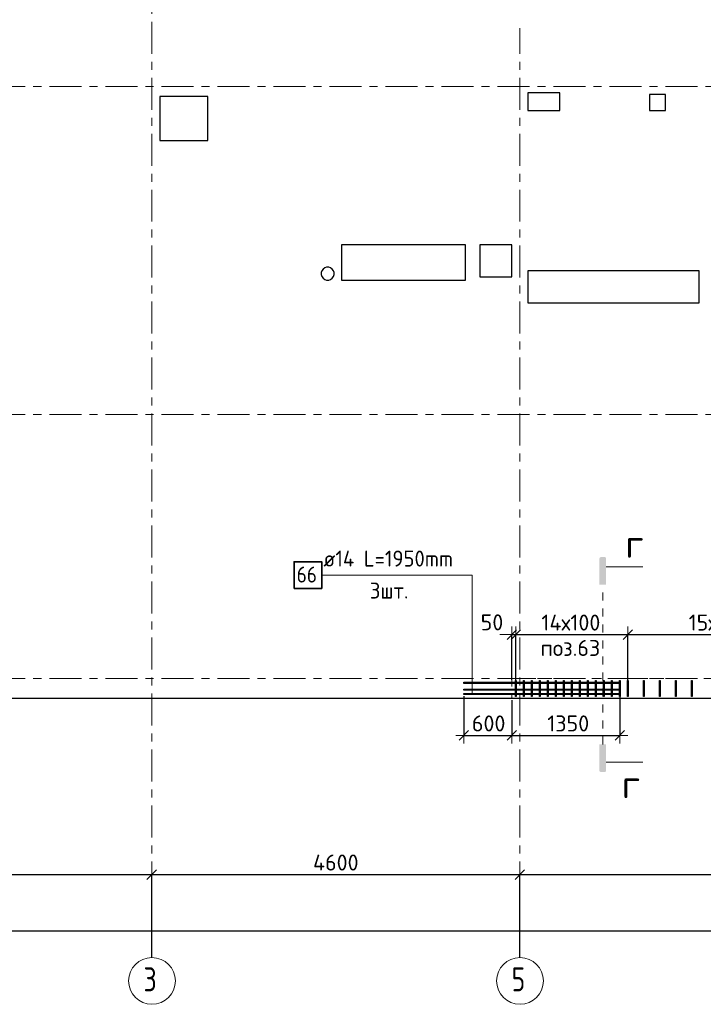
# Model space of a CAD drawing. Header units: metres. Extents: x -38 to 97, y -15 to 21.
# Tile 2 of 230: x 7.5 to 16.04, y -4.07 to 8.23. Entities that reach past the tile are written whole.
import ezdxf

# ---------------------------------------------------------------- set-up
doc = ezdxf.new("R2010")
doc.units = ezdxf.units.M
doc.header["$PDMODE"] = 65
for name, pattern in [('______11', [0.5, 0.4, -0.05, 0, -0.05]), ('______2', [0.0405, 0.03, -0.0105]), ('______3', [0.075, 0.06, -0.015]), ('______5', [1.1, 0.8, -0.1, 0.1, -0.1]), ('______9', [0.015, 0, -0.015])]:
    doc.linetypes.add(name, pattern=pattern)
for name, color, linetype, lineweight in [('XR$2$Осевая линия (1)', 7, '______5', 13), ('XR$2$Размерная линия (1)', 7, 'Continuous', 13), ('XR$5$Арм.стержн. Доп. арматура', 180, 'Continuous', 35), ('XR$5$Арм.стержн. Хомут', 240, 'Continuous', 35), ('XR$5$Балка (1)', 7, '______3', 13), ('XR$5$Перекрытие (1)', 7, 'Continuous', 35), ('XR$5$Размерная линия (1)', 7, 'Continuous', 13), ('XR$5$Текст_ общее_1', 7, 'Continuous', 13)]:
    doc.layers.add(name, color=color, linetype=linetype, lineweight=lineweight)
doc.styles.add('ISOCPEUR', font='txt')
doc.dimstyles.new('DIMSTYLE_3', dxfattribs={"dimtxt": 0.2, "dimasz": 0.2, "dimexe": 0, "dimexo": 0, "dimgap": 0.1, "dimtad": 2, "dimdec": 0, "dimlfac": 1000, "dimrnd": 5, "dimzin": 12, "dimdsep": 46, "dimtxsty": 'ISOCPEUR', "dimblk1": 'ALL_ML_STRICH', "dimblk2": 'ALL_ML_STRICH', "dimsah": 1, "dimcen": 0, "dimclrd": 7, "dimclre": 256, "dimclrt": 7, "dimadec": 0, "dimazin": 0, "dimtfac": 1, "dimtdec": 0, "dimtix": 1, "dimtmove": 2, "dimatfit": 3, "dimfxl": 0, "dimtzin": 0, "dimlwd": 0, "dimlwe": -3, "dimarcsym": 0})
doc.dimstyles.new('DIMSTYLE_36', dxfattribs={"dimtxt": 0.2, "dimasz": 0.2, "dimexe": 0, "dimexo": 0, "dimgap": 0.1, "dimtad": 2, "dimdec": 0, "dimlfac": 1000, "dimrnd": 5, "dimzin": 12, "dimdsep": 46, "dimtxsty": 'ISOCPEUR', "dimblk1": 'ALL_ML_STRICH', "dimblk2": 'ALL_ML_STRICH', "dimsah": 1, "dimcen": 0, "dimclrd": 7, "dimclre": 256, "dimclrt": 7, "dimadec": 0, "dimazin": 0, "dimtfac": 1, "dimtdec": 0, "dimtix": 1, "dimtmove": 2, "dimatfit": 3, "dimfxl": 0, "dimtvp": 1.2, "dimtzin": 0, "dimlwd": 0, "dimlwe": -3, "dimarcsym": 0})

# ---------------------------------------------------------------- blocks, each defined once
blk = doc.blocks.new('ALL_ML_STRICH')
at = {"color": 0, "linetype": 'ByBlock', "lineweight": -2}
for p, q in [((-1, 0), (0.5, 0)), ((-0.3, -0.3), (0.3, 0.3)), ((0, -0.5), (0, 0.5))]:
    blk.add_line(p, q, dxfattribs=at)
blk = doc.blocks.new('*D12')
at = {"layer": 'DEFPOINTS', "color": 7, "linetype": 'Continuous', "lineweight": 13, "transparency": 33554687}
for p in [(0.5, -3.103), (0.5, -3.156), (61.6, -3.14)]:
    blk.add_point(p, dxfattribs=at)
at = {"layer": 'XR$2$Размерная линия (1)', "color": 9, "linetype": 'Continuous', "lineweight": -2, "true_color": 0xc7c7c7, "transparency": 33554687}
for p, q in [((0.5, -3.123), (0.5, -3.156)), ((61.6, -3.156), (61.6, -3.156))]:
    blk.add_line(p, q, dxfattribs=at)
at = {"layer": 'XR$2$Размерная линия (1)', "color": 7, "linetype": 'Continuous', "lineweight": -2, "transparency": 33554687}
blk.add_line((0.5, -3.156), (61.6, -3.156), dxfattribs=at)
at = {"layer": 'XR$2$Размерная линия (1)', "color": 7, "linetype": 'Continuous', "lineweight": 13, "transparency": 33554687, "xscale": 0.2, "yscale": 0.2, "zscale": 0.2, "rotation": 180}
blk.add_blockref('ALL_ML_STRICH', (0.5, -3.156), dxfattribs=at)
at = {"layer": 'XR$2$Размерная линия (1)', "color": 7, "linetype": 'Continuous', "lineweight": 13, "transparency": 33554687, "xscale": 0.2, "yscale": 0.2, "zscale": 0.2}
blk.add_blockref('ALL_ML_STRICH', (61.6, -3.156), dxfattribs=at)
at = {"layer": 'XR$2$Размерная линия (1)', "color": 7, "linetype": 'Continuous', "lineweight": 13, "transparency": 33554687, "insert": (31.1, -3.006), "char_height": 0.2, "width": 1, "attachment_point": 5, "style": 'ISOCPEUR'}
blk.add_mtext('\\A1;{61100}', dxfattribs=at)
blk = doc.blocks.new('*D14')
at = {"layer": 'DEFPOINTS', "color": 7, "linetype": 'Continuous', "lineweight": 13, "transparency": 33554687}
for p in [(4.5, -2.452), (4.5, -3.513), (9.15, -3.513)]:
    blk.add_point(p, dxfattribs=at)
at = {"layer": 'XR$2$Размерная линия (1)', "color": 9, "linetype": 'Continuous', "lineweight": -2, "true_color": 0xc7c7c7, "transparency": 33554687}
for p, q in [((4.5, -3.493), (4.5, -2.452)), ((9.15, -3.493), (9.15, -2.452))]:
    blk.add_line(p, q, dxfattribs=at)
at = {"layer": 'XR$2$Размерная линия (1)', "color": 7, "linetype": 'Continuous', "lineweight": -2, "transparency": 33554687}
blk.add_line((4.5, -2.452), (9.15, -2.452), dxfattribs=at)
at = {"layer": 'XR$2$Размерная линия (1)', "color": 7, "linetype": 'Continuous', "lineweight": 13, "transparency": 33554687, "xscale": 0.2, "yscale": 0.2, "zscale": 0.2, "rotation": 180}
blk.add_blockref('ALL_ML_STRICH', (4.5, -2.452), dxfattribs=at)
at = {"layer": 'XR$2$Размерная линия (1)', "color": 7, "linetype": 'Continuous', "lineweight": 13, "transparency": 33554687, "xscale": 0.2, "yscale": 0.2, "zscale": 0.2}
blk.add_blockref('ALL_ML_STRICH', (9.15, -2.452), dxfattribs=at)
at = {"layer": 'XR$2$Размерная линия (1)', "color": 7, "linetype": 'Continuous', "lineweight": 13, "transparency": 33554687, "insert": (6.825, -2.302), "char_height": 0.2, "width": 0.8, "attachment_point": 5, "style": 'ISOCPEUR'}
blk.add_mtext('\\A1;{4650}', dxfattribs=at)
blk = doc.blocks.new('*D15')
at = {"layer": 'DEFPOINTS', "color": 7, "linetype": 'Continuous', "lineweight": 13, "transparency": 33554687}
for p in [(9.15, -2.452), (9.15, -3.513), (13.75, -3.513)]:
    blk.add_point(p, dxfattribs=at)
at = {"layer": 'XR$2$Размерная линия (1)', "color": 9, "linetype": 'Continuous', "lineweight": -2, "true_color": 0xc7c7c7, "transparency": 33554687}
for p, q in [((9.15, -3.493), (9.15, -2.452)), ((13.75, -3.493), (13.75, -2.452))]:
    blk.add_line(p, q, dxfattribs=at)
at = {"layer": 'XR$2$Размерная линия (1)', "color": 7, "linetype": 'Continuous', "lineweight": -2, "transparency": 33554687}
blk.add_line((9.15, -2.452), (13.75, -2.452), dxfattribs=at)
at = {"layer": 'XR$2$Размерная линия (1)', "color": 7, "linetype": 'Continuous', "lineweight": 13, "transparency": 33554687, "xscale": 0.2, "yscale": 0.2, "zscale": 0.2, "rotation": 180}
blk.add_blockref('ALL_ML_STRICH', (9.15, -2.452), dxfattribs=at)
at = {"layer": 'XR$2$Размерная линия (1)', "color": 7, "linetype": 'Continuous', "lineweight": 13, "transparency": 33554687, "xscale": 0.2, "yscale": 0.2, "zscale": 0.2}
blk.add_blockref('ALL_ML_STRICH', (13.75, -2.452), dxfattribs=at)
at = {"layer": 'XR$2$Размерная линия (1)', "color": 7, "linetype": 'Continuous', "lineweight": 13, "transparency": 33554687, "insert": (11.45, -2.302), "char_height": 0.2, "width": 0.8, "attachment_point": 5, "style": 'ISOCPEUR'}
blk.add_mtext('\\A1;{4600}', dxfattribs=at)
blk = doc.blocks.new('*D16')
at = {"layer": 'DEFPOINTS', "color": 7, "linetype": 'Continuous', "lineweight": 13, "transparency": 33554687}
for p in [(13.75, -2.452), (13.75, -3.513), (19.45, -3.607)]:
    blk.add_point(p, dxfattribs=at)
at = {"layer": 'XR$2$Размерная линия (1)', "color": 9, "linetype": 'Continuous', "lineweight": -2, "true_color": 0xc7c7c7, "transparency": 33554687}
for p, q in [((13.75, -3.493), (13.75, -2.452)), ((19.45, -3.587), (19.45, -2.452))]:
    blk.add_line(p, q, dxfattribs=at)
at = {"layer": 'XR$2$Размерная линия (1)', "color": 7, "linetype": 'Continuous', "lineweight": -2, "transparency": 33554687}
blk.add_line((13.75, -2.452), (19.45, -2.452), dxfattribs=at)
at = {"layer": 'XR$2$Размерная линия (1)', "color": 7, "linetype": 'Continuous', "lineweight": 13, "transparency": 33554687, "xscale": 0.2, "yscale": 0.2, "zscale": 0.2, "rotation": 180}
blk.add_blockref('ALL_ML_STRICH', (13.75, -2.452), dxfattribs=at)
at = {"layer": 'XR$2$Размерная линия (1)', "color": 7, "linetype": 'Continuous', "lineweight": 13, "transparency": 33554687, "xscale": 0.2, "yscale": 0.2, "zscale": 0.2}
blk.add_blockref('ALL_ML_STRICH', (19.45, -2.452), dxfattribs=at)
at = {"layer": 'XR$2$Размерная линия (1)', "color": 7, "linetype": 'Continuous', "lineweight": 13, "transparency": 33554687, "insert": (16.61, -2.302), "char_height": 0.2, "width": 0.8, "attachment_point": 5, "style": 'ISOCPEUR'}
blk.add_mtext('\\A1;{5700}', dxfattribs=at)
blk = doc.blocks.new('*D598')
at = {"layer": 'DEFPOINTS', "color": 7, "linetype": 'Continuous', "lineweight": 13, "transparency": 33554687}
for p in [(13.05, -0.202), (13.65, -0.25), (13.05, -0.713)]:
    blk.add_point(p, dxfattribs=at)
at = {"layer": 'XR$5$Размерная линия (1)', "color": 9, "linetype": 'Continuous', "lineweight": -2, "true_color": 0xc7c7c7, "transparency": 33554687}
for p, q in [((13.05, -0.222), (13.05, -0.713)), ((13.65, -0.27), (13.65, -0.713))]:
    blk.add_line(p, q, dxfattribs=at)
at = {"layer": 'XR$5$Размерная линия (1)', "color": 7, "linetype": 'Continuous', "lineweight": -2, "transparency": 33554687}
blk.add_line((13.05, -0.713), (13.65, -0.713), dxfattribs=at)
at = {"layer": 'XR$5$Размерная линия (1)', "color": 7, "linetype": 'Continuous', "lineweight": 13, "transparency": 33554687, "xscale": 0.2, "yscale": 0.2, "zscale": 0.2, "rotation": 180}
blk.add_blockref('ALL_ML_STRICH', (13.05, -0.713), dxfattribs=at)
at = {"layer": 'XR$5$Размерная линия (1)', "color": 7, "linetype": 'Continuous', "lineweight": 13, "transparency": 33554687, "xscale": 0.2, "yscale": 0.2, "zscale": 0.2}
blk.add_blockref('ALL_ML_STRICH', (13.65, -0.713), dxfattribs=at)
at = {"layer": 'XR$5$Размерная линия (1)', "color": 7, "linetype": 'Continuous', "lineweight": 13, "transparency": 33554687, "insert": (13.36, -0.563), "char_height": 0.2, "width": 0.6, "attachment_point": 5, "style": 'ISOCPEUR'}
blk.add_mtext('\\A1;{600}', dxfattribs=at)
blk = doc.blocks.new('*D599')
at = {"layer": 'DEFPOINTS', "color": 7, "linetype": 'Continuous', "lineweight": 13, "transparency": 33554687}
for p in [(15, -0.202), (13.65, -0.25), (13.65, -0.713)]:
    blk.add_point(p, dxfattribs=at)
at = {"layer": 'XR$5$Размерная линия (1)', "color": 9, "linetype": 'Continuous', "lineweight": -2, "true_color": 0xc7c7c7, "transparency": 33554687}
for p, q in [((15, -0.222), (15, -0.713)), ((13.65, -0.27), (13.65, -0.713))]:
    blk.add_line(p, q, dxfattribs=at)
at = {"layer": 'XR$5$Размерная линия (1)', "color": 7, "linetype": 'Continuous', "lineweight": -2, "transparency": 33554687}
blk.add_line((13.65, -0.713), (15, -0.713), dxfattribs=at)
at = {"layer": 'XR$5$Размерная линия (1)', "color": 7, "linetype": 'Continuous', "lineweight": 13, "transparency": 33554687, "xscale": 0.2, "yscale": 0.2, "zscale": 0.2, "rotation": 180}
blk.add_blockref('ALL_ML_STRICH', (13.65, -0.713), dxfattribs=at)
at = {"layer": 'XR$5$Размерная линия (1)', "color": 7, "linetype": 'Continuous', "lineweight": 13, "transparency": 33554687, "xscale": 0.2, "yscale": 0.2, "zscale": 0.2}
blk.add_blockref('ALL_ML_STRICH', (15, -0.713), dxfattribs=at)
at = {"layer": 'XR$5$Размерная линия (1)', "color": 7, "linetype": 'Continuous', "lineweight": 13, "transparency": 33554687, "insert": (14.355, -0.563), "char_height": 0.2, "width": 0.8, "attachment_point": 5, "style": 'ISOCPEUR'}
blk.add_mtext('\\A1;{1350}', dxfattribs=at)
blk = doc.blocks.new('*D602')
at = {"layer": 'DEFPOINTS', "color": 7, "linetype": 'Continuous', "lineweight": 13, "transparency": 33554687}
for p in [(13.65, 0.548), (13.65, -0.039), (13.7, -0.078)]:
    blk.add_point(p, dxfattribs=at)
at = {"layer": 'XR$5$Размерная линия (1)', "color": 9, "linetype": 'Continuous', "lineweight": -2, "true_color": 0xc7c7c7, "transparency": 33554687}
for p, q in [((13.65, -0.019), (13.65, 0.548)), ((13.7, -0.058), (13.7, 0.548))]:
    blk.add_line(p, q, dxfattribs=at)
at = {"layer": 'XR$5$Размерная линия (1)', "color": 7, "linetype": 'Continuous', "lineweight": -2, "transparency": 33554687}
blk.add_line((13.65, 0.548), (13.7, 0.548), dxfattribs=at)
at = {"layer": 'XR$5$Размерная линия (1)', "color": 7, "linetype": 'Continuous', "lineweight": 13, "transparency": 33554687, "xscale": 0.2, "yscale": 0.2, "zscale": 0.2}
blk.add_blockref('ALL_ML_STRICH', (13.7, 0.548), dxfattribs=at)
at = {"layer": 'XR$5$Размерная линия (1)', "color": 7, "linetype": 'Continuous', "lineweight": 13, "transparency": 33554687, "xscale": 0.2, "yscale": 0.2, "zscale": 0.2, "rotation": 180}
blk.add_blockref('ALL_ML_STRICH', (13.65, 0.548), dxfattribs=at)
at = {"layer": 'XR$5$Размерная линия (1)', "color": 7, "linetype": 'Continuous', "lineweight": 13, "transparency": 33554687, "insert": (13.402, 0.701), "char_height": 0.2, "width": 0.4, "attachment_point": 5, "style": 'ISOCPEUR'}
blk.add_mtext('\\A1;{50}', dxfattribs=at)
blk = doc.blocks.new('*D603')
at = {"layer": 'DEFPOINTS', "color": 7, "linetype": 'Continuous', "lineweight": 13, "transparency": 33554687}
for p in [(13.7, 0.548), (13.7, -0.078), (15.1, -0.059)]:
    blk.add_point(p, dxfattribs=at)
at = {"layer": 'XR$5$Размерная линия (1)', "color": 9, "linetype": 'Continuous', "lineweight": -2, "true_color": 0xc7c7c7, "transparency": 33554687}
for p, q in [((13.7, -0.058), (13.7, 0.548)), ((15.1, -0.039), (15.1, 0.548))]:
    blk.add_line(p, q, dxfattribs=at)
at = {"layer": 'XR$5$Размерная линия (1)', "color": 7, "linetype": 'Continuous', "lineweight": -2, "transparency": 33554687}
blk.add_line((13.7, 0.548), (15.1, 0.548), dxfattribs=at)
at = {"layer": 'XR$5$Размерная линия (1)', "color": 7, "linetype": 'Continuous', "lineweight": 13, "transparency": 33554687, "xscale": 0.2, "yscale": 0.2, "zscale": 0.2, "rotation": 180}
blk.add_blockref('ALL_ML_STRICH', (13.7, 0.548), dxfattribs=at)
at = {"layer": 'XR$5$Размерная линия (1)', "color": 7, "linetype": 'Continuous', "lineweight": 13, "transparency": 33554687, "xscale": 0.2, "yscale": 0.2, "zscale": 0.2}
blk.add_blockref('ALL_ML_STRICH', (15.1, 0.548), dxfattribs=at)
at = {"layer": 'XR$5$Размерная линия (1)', "color": 7, "linetype": 'Continuous', "lineweight": 13, "transparency": 33554687, "insert": (14.02, 0.798), "char_height": 0.2, "width": 0.01, "attachment_point": 1, "line_spacing_factor": 0.60241, "style": 'ISOCPEUR'}
blk.add_mtext('14х100', dxfattribs=at)
blk = doc.blocks.new('*D604')
at = {"layer": 'DEFPOINTS', "color": 7, "linetype": 'Continuous', "lineweight": 13, "transparency": 33554687}
for p in [(15.1, 0.548), (15.1, -0.059), (18.1, -0.066)]:
    blk.add_point(p, dxfattribs=at)
at = {"layer": 'XR$5$Размерная линия (1)', "color": 9, "linetype": 'Continuous', "lineweight": -2, "true_color": 0xc7c7c7, "transparency": 33554687}
for p, q in [((15.1, -0.039), (15.1, 0.548)), ((18.1, -0.046), (18.1, 0.548))]:
    blk.add_line(p, q, dxfattribs=at)
at = {"layer": 'XR$5$Размерная линия (1)', "color": 7, "linetype": 'Continuous', "lineweight": -2, "transparency": 33554687}
blk.add_line((15.1, 0.548), (18.1, 0.548), dxfattribs=at)
at = {"layer": 'XR$5$Размерная линия (1)', "color": 7, "linetype": 'Continuous', "lineweight": 13, "transparency": 33554687, "xscale": 0.2, "yscale": 0.2, "zscale": 0.2, "rotation": 180}
blk.add_blockref('ALL_ML_STRICH', (15.1, 0.548), dxfattribs=at)
at = {"layer": 'XR$5$Размерная линия (1)', "color": 7, "linetype": 'Continuous', "lineweight": 13, "transparency": 33554687, "xscale": 0.2, "yscale": 0.2, "zscale": 0.2}
blk.add_blockref('ALL_ML_STRICH', (18.1, 0.548), dxfattribs=at)
at = {"layer": 'XR$5$Размерная линия (1)', "color": 7, "linetype": 'Continuous', "lineweight": 13, "transparency": 33554687, "insert": (15.86, 0.798), "char_height": 0.2, "width": 0.01, "attachment_point": 1, "line_spacing_factor": 0.60241, "style": 'ISOCPEUR'}
blk.add_mtext('15х200=3000', dxfattribs=at)

msp = doc.modelspace()

# ---------------------------------------------------------------- hatches: boundary and pattern name
at = {"linetype": 'Continuous', "lineweight": 25, "true_color": 0x000000, "transparency": 33554687}
for points in [[(14.8285, 1.4992), (14.828, 1.5017), (14.8271, 1.5041), (14.826, 1.5064), (14.8246, 1.5086), (14.8229, 1.5105), (14.821, 1.5122), (14.8189, 1.5136), (14.8166, 1.5147), (14.8141, 1.5155), (14.8116, 1.516), (14.8091, 1.5162), (14.7646, 1.5162), (14.762, 1.516), (14.7595, 1.5155), (14.7571, 1.5147), (14.7548, 1.5136), (14.7527, 1.5122), (14.7508, 1.5105), (14.7491, 1.5086), (14.7476, 1.5064), (14.7465, 1.5041), (14.7457, 1.5017), (14.7452, 1.4992), (14.745, 1.4967), (14.745, 1.1717), (14.8286, 1.1717), (14.8286, 1.4967)], [(14.8285, -1.1538), (14.8286, -1.1512), (14.8286, -0.8262), (14.745, -0.8262), (14.745, -1.1512), (14.7452, -1.1538), (14.7457, -1.1563), (14.7465, -1.1587), (14.7476, -1.161), (14.7491, -1.1631), (14.7508, -1.165), (14.7527, -1.1667), (14.7548, -1.1681), (14.7571, -1.1693), (14.7595, -1.1701), (14.762, -1.1706), (14.7646, -1.1708), (14.8091, -1.1708), (14.8116, -1.1706), (14.8141, -1.1701), (14.8166, -1.1693), (14.8189, -1.1681), (14.821, -1.1667), (14.8229, -1.165), (14.8246, -1.1631), (14.826, -1.161), (14.8271, -1.1587), (14.828, -1.1563)]]:
    msp.add_hatch(color=18, dxfattribs=at).paths.add_polyline_path(points)

# ---------------------------------------------------------------- linework, layer by layer
at = {"color": 7, "linetype": 'Continuous', "lineweight": 13, "transparency": 33554687}
for p, q in [((14.8286, 1.3947), (15.2854, 1.3947)), ((14.8286, -1.0492), (15.2854, -1.0492))]:
    msp.add_line(p, q, dxfattribs=at)
at = {"color": 7, "linetype": '______9', "lineweight": 13, "transparency": 33554687}
msp.add_line((14.7868, -0.8262), (14.7868, 1.1717), dxfattribs=at)
at = {"layer": 'XR$2$Осевая линия (1)', "color": 253, "linetype": '______11', "lineweight": 13, "true_color": 0xa0a0a0, "transparency": 33554687}
for p, q in [((9.15, -3.39), (9.15, 19.78)), ((13.75, -3.39), (13.75, 8.13)), ((-2.63, 7.4), (62.6, 7.4)), ((-2.63, 3.3), (62.6, 3.3)), ((-2.63, 0), (62.6, 0))]:
    msp.add_line(p, q, dxfattribs=at)
at = {"layer": 'XR$2$Осевая линия (1)', "color": 7, "linetype": 'Continuous', "lineweight": 13, "transparency": 33554687}
for centre in [(9.1524, -3.7819), (13.7524, -3.7819)]:
    msp.add_circle(centre, 0.2924, dxfattribs=at)
at = {"layer": 'XR$5$Арм.стержн. Доп. арматура', "color": 7, "linetype": 'Continuous', "lineweight": 13, "transparency": 33554687}
for p, q in [((11.2753, 1.2912), (13.1553, 1.2912)), ((13.1553, 1.2912), (13.1553, -0.1948)), ((13.1553, 1.2912), (13.1553, -0.0548)), ((13.1553, 1.2912), (13.1553, -0.1397))]:
    msp.add_line(p, q, dxfattribs=at)
at = {"layer": 'XR$5$Арм.стержн. Доп. арматура', "color": 7, "linetype": 'Continuous', "lineweight": 35, "transparency": 33554687}
msp.add_lwpolyline([(10.9286, 1.1245), (11.2753, 1.1245), (11.2753, 1.4579), (10.9286, 1.4579), (10.9286, 1.1245)], dxfattribs=at)
at = {"layer": 'XR$5$Арм.стержн. Доп. арматура', "color": 7, "linetype": 'Continuous', "lineweight": 25, "transparency": 33554687}
for points in [[(13.0501, -0.0478), (15.0001, -0.0478), (15.0001, -0.0618), (13.0501, -0.0618), (13.0501, -0.0478)], [(13.0501, -0.1327), (15.0001, -0.1327), (15.0001, -0.1467), (13.0501, -0.1467), (13.0501, -0.1327)], [(13.0501, -0.1878), (15.0001, -0.1878), (15.0001, -0.2018), (13.0501, -0.2018), (13.0501, -0.1878)]]:
    msp.add_lwpolyline(points, dxfattribs=at)
at = {"layer": 'XR$5$Арм.стержн. Хомут', "color": 40, "linetype": 'Continuous', "lineweight": 25, "transparency": 33554687}
for points in [[(13.6961, -0.2248), (13.6961, -0.0247), (13.7041, -0.0247), (13.7041, -0.2248), (13.6961, -0.2248)], [(13.7961, -0.2248), (13.7961, -0.0247), (13.8041, -0.0247), (13.8041, -0.2248), (13.7961, -0.2248)], [(13.8961, -0.2248), (13.8961, -0.0247), (13.9041, -0.0247), (13.9041, -0.2248), (13.8961, -0.2248)], [(13.9961, -0.2248), (13.9961, -0.0247), (14.0041, -0.0247), (14.0041, -0.2248), (13.9961, -0.2248)], [(14.0961, -0.2248), (14.0961, -0.0247), (14.1041, -0.0247), (14.1041, -0.2248), (14.0961, -0.2248)], [(14.1961, -0.2248), (14.1961, -0.0247), (14.2041, -0.0247), (14.2041, -0.2248), (14.1961, -0.2248)], [(14.2961, -0.2248), (14.2961, -0.0247), (14.3041, -0.0247), (14.3041, -0.2248), (14.2961, -0.2248)], [(14.3961, -0.2248), (14.3961, -0.0247), (14.4041, -0.0247), (14.4041, -0.2248), (14.3961, -0.2248)], [(14.4961, -0.2248), (14.4961, -0.0247), (14.5041, -0.0247), (14.5041, -0.2248), (14.4961, -0.2248)], [(14.5961, -0.2248), (14.5961, -0.0247), (14.6041, -0.0247), (14.6041, -0.2248), (14.5961, -0.2248)], [(14.6961, -0.2248), (14.6961, -0.0247), (14.7041, -0.0247), (14.7041, -0.2248), (14.6961, -0.2248)], [(14.7961, -0.2248), (14.7961, -0.0247), (14.8041, -0.0247), (14.8041, -0.2248), (14.7961, -0.2248)], [(14.8961, -0.2248), (14.8961, -0.0247), (14.9041, -0.0247), (14.9041, -0.2248), (14.8961, -0.2248)], [(14.9961, -0.2248), (14.9961, -0.0247), (15.0041, -0.0247), (15.0041, -0.2248), (14.9961, -0.2248)], [(15.0961, -0.2248), (15.0961, -0.0247), (15.1041, -0.0247), (15.1041, -0.2248), (15.0961, -0.2248)], [(15.2961, -0.2248), (15.2961, -0.0247), (15.3041, -0.0247), (15.3041, -0.2248), (15.2961, -0.2248)], [(15.4961, -0.2248), (15.4961, -0.0247), (15.5041, -0.0247), (15.5041, -0.2248), (15.4961, -0.2248)], [(15.6961, -0.2248), (15.6961, -0.0247), (15.7041, -0.0247), (15.7041, -0.2248), (15.6961, -0.2248)], [(15.8961, -0.2248), (15.8961, -0.0247), (15.9041, -0.0247), (15.9041, -0.2248), (15.8961, -0.2248)]]:
    msp.add_lwpolyline(points, dxfattribs=at)
at = {"layer": 'XR$5$Балка (1)', "color": 7, "linetype": '______2', "lineweight": 18, "transparency": 33554687}
for p, q in [((13.6501, 0.0002), (13.6501, -0.2498)), ((19.55, 0.0002), (13.6501, 0.0002))]:
    msp.add_line(p, q, dxfattribs=at)
at = {"layer": 'XR$5$Перекрытие (1)', "color": 7, "linetype": 'Continuous', "lineweight": 25, "transparency": 33554687}
for p, q in [((9.25, 7.2745), (9.25, 6.7245)), ((9.85, 7.2745), (9.25, 7.2745)), ((9.85, 6.7245), (9.85, 7.2745)), ((13.849, 7.3202), (13.849, 7.1002)), ((14.249, 7.3202), (13.849, 7.3202)), ((14.249, 7.1002), (14.249, 7.3202)), ((15.57, 7.3002), (15.37, 7.3001)), ((15.37, 7.3001), (15.37, 7.1002)), ((15.57, 7.1002), (15.57, 7.3002)), ((13.849, 7.1002), (14.249, 7.1002)), ((15.37, 7.1002), (15.57, 7.1002)), ((9.25, 6.7245), (9.85, 6.7245)), ((11.52, 5.4203), (11.52, 4.9803)), ((13.07, 5.4203), (11.52, 5.4203)), ((13.07, 4.9803), (13.07, 5.4203)), ((13.6501, 5.4201), (13.2501, 5.42)), ((13.2501, 5.42), (13.2501, 5.02)), ((13.6501, 5.0201), (13.6501, 5.4201)), ((11.2765, 5.0969), (11.2687, 5.0729)), ((11.2687, 5.0729), (11.2687, 5.0477)), ((11.2687, 5.0477), (11.2765, 5.0237)), ((11.2913, 5.1174), (11.2765, 5.0969)), ((11.3117, 5.1322), (11.2913, 5.1174)), ((11.3357, 5.14), (11.3117, 5.1322)), ((11.361, 5.14), (11.3357, 5.14)), ((11.385, 5.1322), (11.361, 5.14)), ((11.4054, 5.1174), (11.385, 5.1322)), ((11.4202, 5.0969), (11.4054, 5.1174)), ((11.428, 5.0729), (11.4202, 5.0969)), ((11.4202, 5.0237), (11.428, 5.0477)), ((11.428, 5.0477), (11.428, 5.0729)), ((13.85, 5.0968), (13.85, 4.6968)), ((15.99, 5.0968), (13.85, 5.0968)), ((15.99, 4.6968), (15.99, 5.0968)), ((11.2765, 5.0237), (11.2913, 5.0033)), ((11.2913, 5.0033), (11.3117, 4.9885)), ((11.3117, 4.9885), (11.3357, 4.9807)), ((11.3357, 4.9807), (11.361, 4.9807)), ((11.361, 4.9807), (11.385, 4.9885)), ((11.385, 4.9885), (11.4054, 5.0033)), ((11.4054, 5.0033), (11.4202, 5.0237)), ((11.52, 4.9803), (13.07, 4.9803)), ((13.2501, 5.02), (13.6501, 5.0201)), ((13.85, 4.6968), (15.99, 4.6968)), ((13.6501, -0.2498), (0.25, -0.2498)), ((13.6501, -0.2498), (13.6501, -0.2498)), ((16.1997, -0.2498), (13.6501, -0.2498))]:
    msp.add_line(p, q, dxfattribs=at)

# ---------------------------------------------------------------- texts
at = {"color": 7, "linetype": 'Continuous', "lineweight": 13, "transparency": 33554687, "char_height": 0.35, "width": 0.381111, "attachment_point": 5, "style": 'ISOCPEUR'}
for insert in [(15.1827, 1.6837), (15.1383, -1.3215)]:
    msp.add_mtext('\\A1;{\\fISOCPEUR|i0|b0;\\H0.350000;\\W1.000000;\\C7;г}\\P', dxfattribs=dict(at, insert=insert))
at = {"layer": 'XR$2$Осевая линия (1)', "color": 7, "linetype": 'Continuous', "lineweight": 13, "transparency": 33554687, "char_height": 0.3, "width": 0.326407, "attachment_point": 7, "style": 'ISOCPEUR'}
for s, insert in [('\\W0.78;3', (9.0474, -3.9124)), ('\\W0.78;5', (13.6474, -3.9124))]:
    msp.add_mtext(s, dxfattribs=dict(at, insert=insert))
at = {"layer": 'XR$5$Арм.стержн. Доп. арматура', "color": 7, "linetype": 'Continuous', "lineweight": 25, "transparency": 33554687, "char_height": 0.2, "attachment_point": 7, "style": 'ISOCPEUR'}
for s, insert, width in [('\\W0.94;ø14 L=1950mm ', (11.2953, 1.3979), 1.933176), ('\\W0.87;66', (10.962, 1.1979), 0.367208), ('\\W0.94;3шт. ', (11.8753, 0.9979), 0.774191)]:
    msp.add_mtext(s, dxfattribs=dict(at, insert=insert, width=width))
at = {"layer": 'XR$5$Текст_ общее_1', "color": 7, "linetype": 'Continuous', "lineweight": 13, "transparency": 33554687, "insert": (14.3815, 0.3803), "char_height": 0.2, "width": 0.844937, "attachment_point": 5, "style": 'ISOCPEUR'}
msp.add_mtext('\\A1;{\\fISOCPEUR|i0|b0;\\H0.200000;\\W1.000000;\\C7;поз.63}\\P', dxfattribs=at)

# ---------------------------------------------------------------- dimensions: what is measured, and where the dimension line sits
at = {"layer": 'XR$2$Размерная линия (1)', "color": 7, "linetype": 'Continuous', "lineweight": 13, "transparency": 33554687}
for base, p1, p2, picture, middle in [((9.15, -2.452), (4.5, -3.4932), (9.15, -3.4932), '*D14', (6.825, -2.302)), ((13.75, -2.452), (9.15, -3.4932), (13.75, -3.4932), '*D15', (11.45, -2.302)), ((19.45, -2.452), (13.75, -3.4932), (19.45, -3.5875), '*D16', (16.61, -2.302)), ((61.6, -3.1563), (0.5, -3.1233), (61.6, -3.1563), '*D12', (31.1, -3.0063))]:
    dim = msp.add_linear_dim(base=base, p1=p1, p2=p2, dimstyle='DIMSTYLE_3', override={"dimpost": '<>', "dimclrd": 7, "dimclre": 9, "dimclrt": 7, "dimlwd": 0, "dimlwe": 65533}, dxfattribs=at)
    dim.commit()
    dim.dimension.update_dxf_attribs({"geometry": picture, "text_midpoint": middle, "dimtype": 160})
at = {"layer": 'XR$5$Размерная линия (1)', "color": 7, "linetype": 'Continuous', "lineweight": 13, "transparency": 33554687}
for base, p1, p2, dimstyle, picture, middle in [((13.7001, 0.5484), (13.6501, -0.0186), (13.7001, -0.0577), 'DIMSTYLE_36', '*D602', (13.4024, 0.7008)), ((13.6501, -0.7132), (13.0501, -0.2218), (13.6501, -0.2698), 'DIMSTYLE_3', '*D598', (13.3601, -0.5632)), ((15.0001, -0.7132), (13.6501, -0.2698), (15.0001, -0.2218), 'DIMSTYLE_3', '*D599', (14.3551, -0.5632))]:
    dim = msp.add_linear_dim(base=base, p1=p1, p2=p2, dimstyle=dimstyle, override={"dimpost": '<>', "dimclrd": 7, "dimclre": 9, "dimclrt": 7, "dimlwd": 0, "dimlwe": 65533}, dxfattribs=at)
    dim.commit()
    dim.dimension.update_dxf_attribs({"geometry": picture, "text_midpoint": middle, "dimtype": 160})
for base, p1, p2, text, picture, middle in [((15.1001, 0.5484), (13.7001, -0.0577), (15.1001, -0.0387), '14х100', '*D603', (14.4001, 0.6484)), ((18.1, 0.5484), (15.1001, -0.0387), (18.1, -0.046), '15х200=3000', '*D604', (16.6001, 0.6484))]:
    dim = msp.add_linear_dim(base=base, p1=p1, p2=p2, text=text, dimstyle='DIMSTYLE_3', override={"dimpost": '<>', "dimclrd": 7, "dimclre": 9, "dimclrt": 7, "dimlwd": 0, "dimlwe": 65533}, dxfattribs=at)
    dim.commit()
    dim.dimension.update_dxf_attribs({"geometry": picture, "text_midpoint": middle, "dimtype": 160})

doc.saveas('drawing.dxf')
